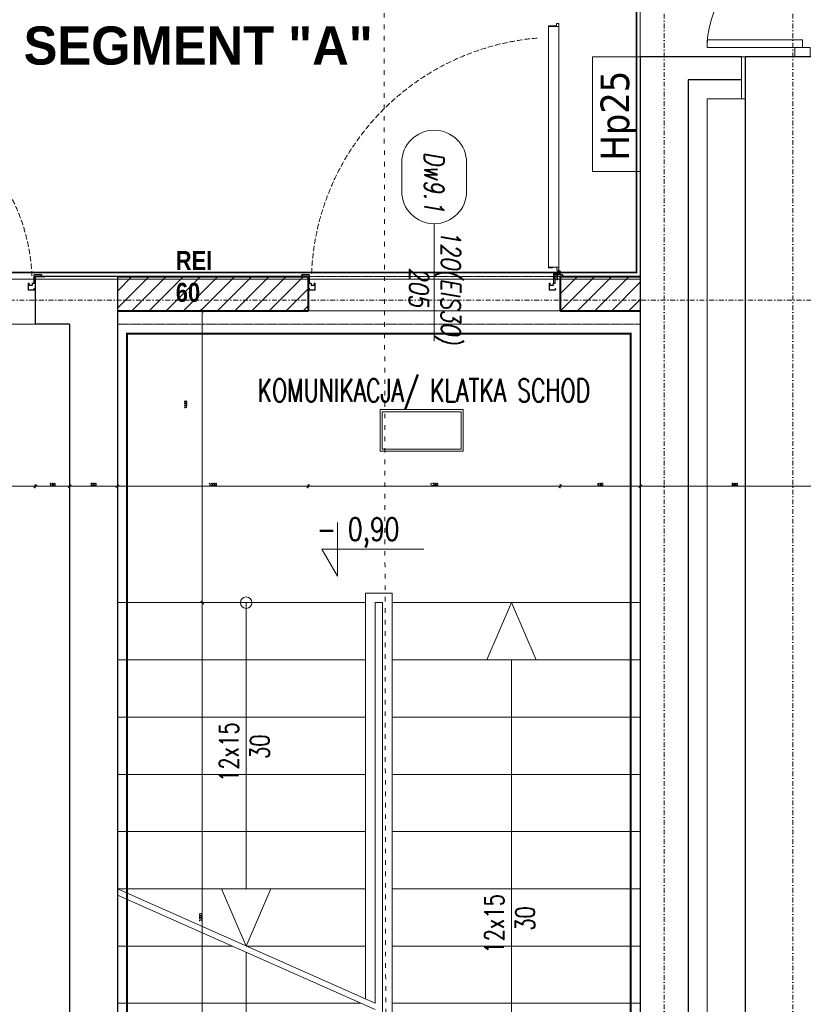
# Model space of a CAD drawing. Header units: millimetres. Extents: x -1893473 to 1546619, y -568027 to 942944.
# Tile 71 of 256: x 144715 to 148821, y -471429 to -466269. Entities that reach past the tile are written whole.
import ezdxf
from ezdxf.enums import TextEntityAlignment as Align

# ---------------------------------------------------------------- set-up
doc = ezdxf.new("R2010")
doc.units = ezdxf.units.MM
doc.header["$LTSCALE"] = 0.2
for name, pattern in [('2_3', [1, 0.5, -0.5]), ('ACAD_ISO03W100', [30, 12, -18]), ('CENTER', [0.6, 0.375, -0.075, 0.075, -0.075]), ('DASHDOT', [25.4, 12.7, -6.35, 0, -6.35]), ('HIDDEN', [9.525, 6.35, -3.175]), ('Hidden Line', [391.222223, 282.222223, -109])]:
    doc.linetypes.add(name, pattern=pattern)
doc.layers.get('0').update_dxf_attribs({"lineweight": 0})
for name, color, linetype, lineweight in [('! WYPOSAŻENIE', 252, 'Continuous', 5), ('!! 0_ Istn-sciany', 7, 'Continuous', 30), ('!! 0_ Istn-widok', 1, 'Continuous', 15), ('!! 0_ Opis', 3, 'Continuous', 13), ('!! 0_Opis_pom', 9, 'Continuous', 13), ('!! 0_Osie', 1, 'DASHDOT', 13), ('!! 0_Widok', 1, 'Continuous', 15), ('!! 1  WYDZIELENIE PPOŻ', 252, 'Continuous', 0), ('!! 1_drzwi-linia', 213, 'Continuous', 5), ('!! 1_hatch projektowane ściany', 4, 'Continuous', 5), ('!! 1_OPIS POM NOWE', 140, 'Continuous', 5), ('!! 1_PROJ Sciany', 2, 'Continuous', 40), ('!! 2_drzwi opis', 151, 'Continuous', 9), ('!! wymiary osi', 250, 'Continuous', 9), ('P-Opis nadproża', 150, 'Continuous', 9), ('P-Osie', 1, 'DASHDOT', 18)]:
    doc.layers.add(name, color=color, linetype=linetype, lineweight=lineweight)
doc.layers.add('!! 1_Wyburzenia', color=7, linetype='ACAD_ISO03W100', lineweight=13, true_color=0xff0505)
doc.layers.add('Powierzchnia', color=140, linetype='Continuous', lineweight=5, plot=False)
doc.styles.add('50', font='ROMANS.shx', dxfattribs={"width": 0.8, "height": 10})
doc.styles.add('ARCHETYP', font='romans.shx', dxfattribs={"height": 15})
doc.styles.add('ARIAL', font='tahoma.ttf')
doc.styles.add('SIMPLEX', font='simplex.shx', dxfattribs={"width": 0.77})
doc.styles.add('STYLE10', font='arialbd.ttf')
doc.styles.add('STYLE7', font='ARIALNB.TTF')
doc.styles.add('TXT', font='simplex.shx')
doc.dimstyles.new('DIM50', dxfattribs={"dimscale": 5, "dimtxt": 2.5, "dimasz": 1.5, "dimexe": 0, "dimexo": 0, "dimgap": 0.5, "dimtad": 1, "dimdec": 4, "dimrnd": 0.5, "dimdsep": 46, "dimtxsty": 'TXT', "dimblk1": 'TICK1', "dimblk2": 'TICK1', "dimsah": 1, "dimcen": 0, "dimse1": 1, "dimse2": 1, "dimclrd": 1, "dimclre": 7, "dimclrt": 9, "dimadec": 0, "dimazin": 0, "dimtfac": 1, "dimtdec": 4, "dimtmove": 2, "dimatfit": 3, "dimldrblk": 'TICK1', "dimfxl": 1, "dimtolj": 1, "dimarcsym": 0})
pattern_1 = [(45, (-604946.803, 1976053.4), (-44.9012806, 44.9012806), [])]

# ---------------------------------------------------------------- blocks, each defined once
blk = doc.blocks.new('BLOK OSI')
at = {"layer": 'P-Osie'}
for points in [[(50117.21, -193635.47), (50117.21, -195993.95)], [(50184.71, -193635.47), (50184.71, -195993.95)], [(48639.26, -195002.09), (55442.28, -195002.09)]]:
    blk.add_lwpolyline(points, dxfattribs=at)
blk = doc.blocks.new('1_ok-opis')
blk.add_line((0, 111.61), (0, 50))
for points in [[(-17, 128.61), (-17, 143.61)], [(17, 128.61), (17, 143.61)]]:
    blk.add_lwpolyline(points)
for centre, start, end in [((0, 143.61), 0, 180), ((0, 128.61), 180, 0)]:
    blk.add_arc(centre, 17, start, end)
at = {"style": 'ARCHETYP'}
for tag, height, rotation, p in [('NR', 12, 90, (0, 136.9)), ('NR', 12, 270, (0, 136.9)), ('SZEROKOŚĆ', 10, 90, (-8, 78.29)), ('WYSOKOŚĆ', 10, 270, (-8, 78.29)), ('WYSOKOŚĆ', 10, 90, (8, 78.29)), ('SZEROKOŚĆ', 10, 270, (8, 78.29))]:
    blk.add_attdef(tag, text='', height=height, rotation=rotation, dxfattribs=at).set_placement(p, align=Align.MIDDLE)
blk = doc.blocks.new('zaw-dr-90-p')
at = {"color": 2, "linetype": 'CENTER', "ltscale": 0.2}
for p, q in [((12, 0), (-12, 0)), ((0, 12), (0, -12)), ((24.5, 24), (31, 24)), ((24.5, 19), (31, 19))]:
    blk.add_line(p, q, dxfattribs=at)
at = {"ltscale": 0.2}
for p, q in [((10, 12), (6.5, 12)), ((10, 0), (10, 6.5))]:
    blk.add_line(p, q, dxfattribs=at)
blk.add_lwpolyline([(0, 6.5), (23.5, 6.5, 0.414214), (28, 11), (28, 31), (24.5, 31), (24.5, 11, -0.414214), (23.5, 10), (0, 10, 4.561698), (7.6, 6.5), (4.9, 4.2)], format="xyb", dxfattribs=at)
blk.add_lwpolyline([(-0.2, -0.2), (-2.5, -0.2), (-2.5, 0.2), (-0.2, 0.2), (-0.2, 2.5), (0.2, 2.5), (0.2, 0.2), (2.8, 0.2), (2.8, -0.2), (0.2, -0.2), (0.2, -2.8), (-0.2, -2.8)], close=True)
blk.add_lwpolyline([(10, 10), (10, 39), (6.5, 39), (6.5, 10)], dxfattribs=at)
blk.add_circle((0, 0), 6.5, dxfattribs=at)
blk = doc.blocks.new('DRZWI 120')
for p, q in [((61730.6, -195070.09), (61730.6, -195069.59)), ((61736.33, -195070.29), (61737.2, -195070.29)), ((61736.46, -195070.29), (61737.2, -195070.29)), ((61736.96, -195070.29), (61737.2, -195070.29)), ((61742.01, -195197.64), (61742.01, -195195.64)), ((61742.11, -195195.54), (61746.61, -195195.54)), ((61868.8, -195195.53), (61742.41, -195195.54)), ((61742.41, -195200.94), (61742.41, -195195.54)), ((61868.5, -195200.93), (61868.5, -195195.53)), ((61868.9, -195199.74), (61868.9, -195195.63)), ((61868.9, -195199.74), (61868.9, -195195.85)), ((61730.6, -195199.09), (61730.6, -195199.59)), ((61739.76, -195198.09), (61734.36, -195198.09)), ((61738.56, -195199.69), (61738.56, -195198.49)), ((61738.56, -195199.69), (61739.66, -195199.69)), ((61740.81, -195199.94), (61740.81, -195200.84)), ((61741.81, -195199.94), (61740.81, -195199.94)), ((61740.91, -195200.94), (61746.61, -195200.94)), ((61742.31, -195197.64), (61742.01, -195197.64)), ((61742.31, -195197.64), (61742.31, -195199.44)), ((61870, -195200.93), (61742.41, -195200.94)), ((61870.1, -195199.74), (61870.1, -195200.83))]:
    blk.add_line(p, q)
at = {"ltscale": 0.2}
for points in [[(61736.15, -195070.29), (61738.12, -195070.29, 0.414214), (61738.46, -195069.95), (61738.46, -195066.43, 0.414214), (61738.12, -195066.09), (61737.56, -195066.09), (61737.56, -195066.27), (61738.12, -195066.27, -0.414214), (61738.28, -195066.43), (61738.28, -195068.89)], [(61736.4, -195070.11), (61734.22, -195070.11, 0.414214), (61733.88, -195070.45), (61733.88, -195070.9, -0.414214), (61733.72, -195071.06), (61733.12, -195071.06, 0.414214), (61732.78, -195071.4), (61732.78, -195072.58, 0.414214), (61733.12, -195072.92), (61733.79, -195072.92, -1), (61733.79, -195073.11), (61730.6, -195073.11, -0.414214), (61730.44, -195072.95), (61730.44, -195070.43, -0.414214), (61730.6, -195070.27), (61731.16, -195070.27), (61731.16, -195070.09), (61730.6, -195070.09, 0.414214), (61730.26, -195070.43), (61730.26, -195072.95, 0.414214), (61730.6, -195073.29), (61733.79, -195073.29, 1), (61733.79, -195072.74), (61733.12, -195072.74, -0.414214), (61732.96, -195072.58), (61732.96, -195071.4, -0.414214), (61733.12, -195071.24), (61733.72, -195071.24, 0.414214), (61734.06, -195070.9), (61734.06, -195070.45, -0.414214), (61734.22, -195070.29), (61736.28, -195070.29)], [(61738.28, -195068.89), (61738.28, -195069.95, -0.414214), (61738.12, -195070.11), (61736.15, -195070.11)], [(61738.28, -195199.94), (61738.28, -195199.23, 0.414214), (61738.12, -195199.07), (61734.22, -195199.07, -0.414214), (61733.88, -195198.73), (61733.88, -195198.28, 0.414214), (61733.72, -195198.12), (61733.12, -195198.12, -0.414214), (61732.78, -195197.78), (61732.78, -195196.6, -0.414214), (61733.12, -195196.26), (61733.79, -195196.26, 1), (61733.79, -195196.07), (61730.6, -195196.07, 0.414214), (61730.44, -195196.23), (61730.44, -195198.75, 0.414214), (61730.6, -195198.91), (61731.16, -195198.91), (61731.16, -195199.09), (61730.6, -195199.09, -0.414214), (61730.26, -195198.75), (61730.26, -195196.23, -0.414214), (61730.6, -195195.89), (61733.79, -195195.89, -1), (61733.79, -195196.44), (61733.12, -195196.44, 0.414214), (61732.96, -195196.6), (61732.96, -195197.78, 0.414214), (61733.12, -195197.94), (61733.72, -195197.94, -0.414214), (61734.06, -195198.28), (61734.06, -195198.73, 0.414214), (61734.22, -195198.89), (61738.12, -195198.89, -0.414214), (61738.46, -195199.23), (61738.46, -195202.75, -0.414214), (61738.12, -195203.09), (61737.56, -195203.09), (61737.56, -195202.91), (61738.12, -195202.91, 0.414214), (61738.28, -195202.75), (61738.28, -195200.29)]]:
    blk.add_lwpolyline(points, format="xyb", dxfattribs=at)
at = {"lineweight": 30}
for points in [[(61737.57, -195069.59), (61737.57, -195064.59)], [(61737.57, -195069.59), (61725.57, -195069.59)], [(61737.57, -195201.59), (61725.57, -195201.59)], [(61737.57, -195201.59), (61737.57, -195206.59)]]:
    blk.add_lwpolyline(points, dxfattribs=at)
for points in [[(61713.6, -195135.59), (61754.47, -195135.59)], [(61738.28, -195200.29), (61738.28, -195200.54), (61738.46, -195200.54), (61738.46, -195199.54), (61738.28, -195199.54), (61738.28, -195199.94)], [(61870.1, -195199.74), (61868.9, -195199.74)]]:
    blk.add_lwpolyline(points)
blk.add_lwpolyline([(61737.46, -195199.07), (61737.46, -195198.89), (61736.06, -195198.89), (61736.06, -195199.07)], close=True)
at = {"linetype": 'Hidden Line', "lineweight": 9, "ltscale": 0.05}
blk.add_arc((61733.78, -195200.36), 129.12, 4.8005, 87.6944, dxfattribs=at)
for centre, radius, start, end in [((61742.11, -195195.64), 0.1, 90, 180), ((61868.8, -195195.63), 0.1, 0, 90), ((61739.66, -195199.59), 0.1, 270, 0), ((61740.91, -195200.84), 0.1, 180, 270), ((61741.81, -195199.44), 0.5, 270, 0), ((61870, -195200.83), 0.1, 270, 0)]:
    blk.add_arc(centre, radius, start, end)
at = {"xscale": 0.09999999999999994, "yscale": 0.09999999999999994, "zscale": 0.09999999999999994, "rotation": 90.00000000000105}
blk.add_blockref('zaw-dr-90-p', (61739.56, -195200.94), dxfattribs=at)
blk = doc.blocks.new('TICK1')
at = {"color": 2}
blk.add_line((-1, -1), (1, 1), dxfattribs=at)
at = {"color": 0}
for p, q in [((0, 0), (-1, 0)), ((0, -1.4), (0, 1.4))]:
    blk.add_line(p, q, dxfattribs=at)
blk = doc.blocks.new('*D1145')
at = {"layer": '!! wymiary osi', "color": 1, "lineweight": -2, "transparency": 16777216}
blk.add_line((272017.2, -474613.2), (273022.2, -474613.2), dxfattribs=at)
at = {"layer": 'DEFPOINTS', "color": 0, "transparency": 16777216}
for p in [(272009.7, -473763.7), (273029.7, -473763.7), (273029.7, -474613.2)]:
    blk.add_point(p, dxfattribs=at)
at = {"layer": '!! wymiary osi', "color": 1, "lineweight": -2, "transparency": 16777216, "xscale": 7.5, "yscale": 7.5, "zscale": 7.5, "rotation": 180}
blk.add_blockref('TICK1', (272009.7, -474613.2), dxfattribs=at)
at = {"layer": '!! wymiary osi', "color": 1, "lineweight": -2, "transparency": 16777216, "xscale": 7.5, "yscale": 7.5, "zscale": 7.5}
blk.add_blockref('TICK1', (273029.7, -474613.2), dxfattribs=at)
at = {"layer": '!! wymiary osi', "color": 9, "transparency": 16777216, "insert": (272519.7, -474604.5), "char_height": 12.5, "attachment_point": 5, "style": 'TXT'}
blk.add_mtext('\\A1;1020', dxfattribs=at)
blk = doc.blocks.new('*D1146')
at = {"layer": '!! wymiary osi', "color": 1, "lineweight": -2, "transparency": 16777216}
blk.add_line((273037.2, -474613.2), (273202.2, -474613.2), dxfattribs=at)
at = {"layer": 'DEFPOINTS', "color": 0, "transparency": 16777216}
for p in [(273029.7, -473763.7), (273209.7, -473763.7), (273209.7, -474613.2)]:
    blk.add_point(p, dxfattribs=at)
at = {"layer": '!! wymiary osi', "color": 1, "lineweight": -2, "transparency": 16777216, "xscale": 7.5, "yscale": 7.5, "zscale": 7.5, "rotation": 180}
blk.add_blockref('TICK1', (273029.7, -474613.2), dxfattribs=at)
at = {"layer": '!! wymiary osi', "color": 1, "lineweight": -2, "transparency": 16777216, "xscale": 7.5, "yscale": 7.5, "zscale": 7.5}
blk.add_blockref('TICK1', (273209.7, -474613.2), dxfattribs=at)
at = {"layer": '!! wymiary osi', "color": 9, "transparency": 16777216, "insert": (273119.7, -474604.5), "char_height": 12.5, "attachment_point": 5, "style": 'TXT'}
blk.add_mtext('\\A1;180', dxfattribs=at)
blk = doc.blocks.new('*D1147')
at = {"layer": '!! wymiary osi', "color": 1, "lineweight": -2, "transparency": 16777216}
blk.add_line((273217.2, -474613.2), (273452.2, -474613.2), dxfattribs=at)
at = {"layer": 'DEFPOINTS', "color": 0, "transparency": 16777216}
for p in [(273459.7, -473693.7), (273209.7, -473763.7), (273459.7, -474613.2)]:
    blk.add_point(p, dxfattribs=at)
at = {"layer": '!! wymiary osi', "color": 1, "lineweight": -2, "transparency": 16777216, "xscale": 7.5, "yscale": 7.5, "zscale": 7.5, "rotation": 180}
blk.add_blockref('TICK1', (273209.7, -474613.2), dxfattribs=at)
at = {"layer": '!! wymiary osi', "color": 1, "lineweight": -2, "transparency": 16777216, "xscale": 7.5, "yscale": 7.5, "zscale": 7.5}
blk.add_blockref('TICK1', (273459.7, -474613.2), dxfattribs=at)
at = {"layer": '!! wymiary osi', "color": 9, "transparency": 16777216, "insert": (273334.7, -474604.5), "char_height": 12.5, "attachment_point": 5, "style": 'TXT'}
blk.add_mtext('\\A1;250', dxfattribs=at)
blk = doc.blocks.new('*D1148')
at = {"layer": '!! wymiary osi', "color": 1, "lineweight": -2, "transparency": 16777216}
blk.add_line((273467.2, -474613.2), (274452.2, -474613.2), dxfattribs=at)
at = {"layer": 'DEFPOINTS', "color": 0, "transparency": 16777216}
for p in [(273459.7, -473693.7), (274459.7, -473693.7), (274459.7, -474613.2)]:
    blk.add_point(p, dxfattribs=at)
at = {"layer": '!! wymiary osi', "color": 1, "lineweight": -2, "transparency": 16777216, "xscale": 7.5, "yscale": 7.5, "zscale": 7.5, "rotation": 180}
blk.add_blockref('TICK1', (273459.7, -474613.2), dxfattribs=at)
at = {"layer": '!! wymiary osi', "color": 1, "lineweight": -2, "transparency": 16777216, "xscale": 7.5, "yscale": 7.5, "zscale": 7.5}
blk.add_blockref('TICK1', (274459.7, -474613.2), dxfattribs=at)
at = {"layer": '!! wymiary osi', "color": 9, "transparency": 16777216, "insert": (273959.7, -474604.5), "char_height": 12.5, "attachment_point": 5, "style": 'TXT'}
blk.add_mtext('\\A1;1000', dxfattribs=at)
blk = doc.blocks.new('*D1149')
at = {"layer": '!! wymiary osi', "color": 1, "lineweight": -2, "transparency": 16777216}
blk.add_line((274467.2, -474613.2), (275772.2, -474613.2), dxfattribs=at)
at = {"layer": 'DEFPOINTS', "color": 0, "transparency": 16777216}
for p in [(274459.7, -473693.7), (275779.7, -473693.7), (275779.7, -474613.2)]:
    blk.add_point(p, dxfattribs=at)
at = {"layer": '!! wymiary osi', "color": 1, "lineweight": -2, "transparency": 16777216, "xscale": 7.5, "yscale": 7.5, "zscale": 7.5, "rotation": 180}
blk.add_blockref('TICK1', (274459.7, -474613.2), dxfattribs=at)
at = {"layer": '!! wymiary osi', "color": 1, "lineweight": -2, "transparency": 16777216, "xscale": 7.5, "yscale": 7.5, "zscale": 7.5}
blk.add_blockref('TICK1', (275779.7, -474613.2), dxfattribs=at)
at = {"layer": '!! wymiary osi', "color": 9, "transparency": 16777216, "insert": (275119.7, -474604.5), "char_height": 12.5, "attachment_point": 5, "style": 'TXT'}
blk.add_mtext('\\A1;1320', dxfattribs=at)
blk = doc.blocks.new('*D1150')
at = {"layer": '!! wymiary osi', "color": 1, "lineweight": -2, "transparency": 16777216}
blk.add_line((275787.2, -474613.2), (276192.2, -474613.2), dxfattribs=at)
at = {"layer": 'DEFPOINTS', "color": 0, "transparency": 16777216}
for p in [(275779.7, -473693.7), (276199.7, -473693.7), (276199.7, -474613.2)]:
    blk.add_point(p, dxfattribs=at)
at = {"layer": '!! wymiary osi', "color": 1, "lineweight": -2, "transparency": 16777216, "xscale": 7.5, "yscale": 7.5, "zscale": 7.5, "rotation": 180}
blk.add_blockref('TICK1', (275779.7, -474613.2), dxfattribs=at)
at = {"layer": '!! wymiary osi', "color": 1, "lineweight": -2, "transparency": 16777216, "xscale": 7.5, "yscale": 7.5, "zscale": 7.5}
blk.add_blockref('TICK1', (276199.7, -474613.2), dxfattribs=at)
at = {"layer": '!! wymiary osi', "color": 9, "transparency": 16777216, "insert": (275989.7, -474604.5), "char_height": 12.5, "attachment_point": 5, "style": 'TXT'}
blk.add_mtext('\\A1;420', dxfattribs=at)
blk = doc.blocks.new('*D1151')
at = {"layer": '!! wymiary osi', "color": 1, "lineweight": -2, "transparency": 16777216}
blk.add_line((276207.2, -474613.2), (277182.2, -474613.2), dxfattribs=at)
at = {"layer": 'DEFPOINTS', "color": 0, "transparency": 16777216}
for p in [(276199.7, -473693.7), (277189.7, -473763.7), (277189.7, -474613.2)]:
    blk.add_point(p, dxfattribs=at)
at = {"layer": '!! wymiary osi', "color": 1, "lineweight": -2, "transparency": 16777216, "xscale": 7.5, "yscale": 7.5, "zscale": 7.5, "rotation": 180}
blk.add_blockref('TICK1', (276199.7, -474613.2), dxfattribs=at)
at = {"layer": '!! wymiary osi', "color": 1, "lineweight": -2, "transparency": 16777216, "xscale": 7.5, "yscale": 7.5, "zscale": 7.5}
blk.add_blockref('TICK1', (277189.7, -474613.2), dxfattribs=at)
at = {"layer": '!! wymiary osi', "color": 9, "transparency": 16777216, "insert": (276694.7, -474604.5), "char_height": 12.5, "attachment_point": 5, "style": 'TXT'}
blk.add_mtext('\\A1;990', dxfattribs=at)
blk = doc.blocks.new('drzwi 90- sc 12')
for p, q in [((-13620.32, 20410.16), (-13620.32, 20313.77)), ((-13616.12, 20410.26), (-13620.22, 20410.26)), ((-13616.12, 20410.26), (-13620, 20410.26)), ((-13618.17, 20410.26), (-13616.22, 20410.26)), ((-13618.17, 20410.26), (-13616.22, 20410.26)), ((-13616.12, 20410.26), (-13616.12, 20411.46)), ((-13616.12, 20411.46), (-13615.02, 20411.46)), ((-13614.92, 20411.36), (-13614.92, 20313.77)), ((-13614.92, 20409.86), (-13620.32, 20409.86)), ((-13620.32, 20313.47), (-13620.32, 20317.97)), ((-13614.92, 20312.27), (-13614.92, 20317.97)), ((-13614.92, 20313.77), (-13620.32, 20313.77)), ((-13618.22, 20313.37), (-13620.22, 20313.37)), ((-13618.22, 20313.67), (-13618.22, 20313.37)), ((-13618.22, 20313.67), (-13616.42, 20313.67)), ((-13615.92, 20313.17), (-13615.92, 20312.17)), ((-13615.92, 20312.17), (-13615.02, 20312.17)), ((-13715.57, 20308.32), (-13715.57, 20308.56)), ((-13715.57, 20307.69), (-13715.57, 20308.56)), ((-13715.57, 20307.82), (-13715.57, 20308.56)), ((-13715.57, 20307.72), (-13715.37, 20307.72)), ((-13617.77, 20311.12), (-13617.77, 20305.72)), ((-13617.77, 20311.12), (-13617.77, 20305.72)), ((-13616.17, 20309.92), (-13617.37, 20309.92)), ((-13616.17, 20309.92), (-13616.17, 20311.02)), ((-13715.77, 20301.96), (-13716.27, 20301.96)), ((-13616.77, 20301.96), (-13616.27, 20301.96))]:
    blk.add_line(p, q)
for points in [[(-13665.27, 20284.96), (-13665.27, 20325.83)], [(-13615.57, 20309.64), (-13615.32, 20309.64), (-13615.32, 20309.82), (-13616.32, 20309.82), (-13616.32, 20309.64), (-13615.92, 20309.64)]]:
    blk.add_lwpolyline(points)
at = {"lineweight": 30}
for points in [[(-13716.27, 20308.92), (-13721.27, 20308.92)], [(-13716.27, 20308.92), (-13716.27, 20296.92)], [(-13614.27, 20308.92), (-13609.27, 20308.92)], [(-13614.27, 20308.92), (-13614.27, 20296.92)]]:
    blk.add_lwpolyline(points, dxfattribs=at)
at = {"ltscale": 0.2}
for points in [[(-13715.57, 20307.51), (-13715.57, 20309.48, 0.414214), (-13715.91, 20309.82), (-13719.43, 20309.82, 0.414214), (-13719.77, 20309.48), (-13719.77, 20308.92), (-13719.59, 20308.92), (-13719.59, 20309.48, -0.414214), (-13719.43, 20309.64), (-13716.97, 20309.64)], [(-13716.97, 20309.64), (-13715.91, 20309.64, -0.414214), (-13715.75, 20309.48), (-13715.75, 20307.51)], [(-13715.75, 20307.76), (-13715.75, 20305.58, 0.414214), (-13715.41, 20305.24), (-13714.96, 20305.24, -0.414214), (-13714.8, 20305.08), (-13714.8, 20304.48, 0.414214), (-13714.46, 20304.14), (-13713.28, 20304.14, 0.414214), (-13712.94, 20304.48), (-13712.94, 20305.15, -1), (-13712.75, 20305.15), (-13712.75, 20301.96, -0.414214), (-13712.91, 20301.8), (-13715.43, 20301.8, -0.414214), (-13715.59, 20301.96), (-13715.59, 20302.52), (-13715.77, 20302.52), (-13715.77, 20301.96, 0.414214), (-13715.43, 20301.62), (-13712.91, 20301.62, 0.414214), (-13712.57, 20301.96), (-13712.57, 20305.15, 1), (-13713.12, 20305.15), (-13713.12, 20304.48, -0.414214), (-13713.28, 20304.32), (-13714.46, 20304.32, -0.414214), (-13714.62, 20304.48), (-13714.62, 20305.08, 0.414214), (-13714.96, 20305.42), (-13715.41, 20305.42, -0.414214), (-13715.57, 20305.58), (-13715.57, 20307.64)], [(-13615.92, 20309.64), (-13616.63, 20309.64, 0.414214), (-13616.79, 20309.48), (-13616.79, 20305.58, -0.414214), (-13617.13, 20305.24), (-13617.58, 20305.24, 0.414214), (-13617.74, 20305.08), (-13617.74, 20304.48, -0.414214), (-13618.08, 20304.14), (-13619.26, 20304.14, -0.414214), (-13619.6, 20304.48), (-13619.6, 20305.15, 1), (-13619.79, 20305.15), (-13619.79, 20301.96, 0.414214), (-13619.63, 20301.8), (-13617.11, 20301.8, 0.414214), (-13616.95, 20301.96), (-13616.95, 20302.52), (-13616.77, 20302.52), (-13616.77, 20301.96, -0.414214), (-13617.11, 20301.62), (-13619.63, 20301.62, -0.414214), (-13619.97, 20301.96), (-13619.97, 20305.15, -1), (-13619.42, 20305.15), (-13619.42, 20304.48, 0.414214), (-13619.26, 20304.32), (-13618.08, 20304.32, 0.414214), (-13617.92, 20304.48), (-13617.92, 20305.08, -0.414214), (-13617.58, 20305.42), (-13617.13, 20305.42, 0.414214), (-13616.97, 20305.58), (-13616.97, 20309.48, -0.414214), (-13616.63, 20309.82), (-13613.11, 20309.82, -0.414214), (-13612.77, 20309.48), (-13612.77, 20308.92), (-13612.95, 20308.92), (-13612.95, 20309.48, 0.414214), (-13613.11, 20309.64), (-13615.57, 20309.64)]]:
    blk.add_lwpolyline(points, format="xyb", dxfattribs=at)
blk.add_lwpolyline([(-13616.79, 20308.82), (-13616.97, 20308.82), (-13616.97, 20307.42), (-13616.79, 20307.42)], close=True)
for centre, radius, start, end in [((-13620.22, 20410.16), 0.1, 90, 180), ((-13615.02, 20411.36), 0.1, 0, 90), ((-13620.22, 20313.47), 0.1, 180, 270), ((-13616.42, 20313.17), 0.5, 0, 90), ((-13615.02, 20312.27), 0.1, 270, 0), ((-13616.27, 20311.02), 0.1, 0, 90)]:
    blk.add_arc(centre, radius, start, end)
at = {"linetype": 'Hidden Line', "lineweight": 9, "ltscale": 0.05}
blk.add_arc((-13615.5, 20305.14), 99.12, 94.8005, 177.6944, dxfattribs=at)
at = {"xscale": 0.09999999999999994, "yscale": 0.09999999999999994, "zscale": 0.09999999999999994, "rotation": 180.0000000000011}
blk.add_blockref('zaw-dr-90-p', (-13614.92, 20310.92), dxfattribs=at)
blk = doc.blocks.new('*D1771')
at = {"layer": '!! 1  WYDZIELENIE PPOŻ', "color": 1, "lineweight": -2, "transparency": 16777216}
blk.add_line((273904.7, -478516.2), (273904.7, -475231.2), dxfattribs=at)
at = {"layer": 'DEFPOINTS', "color": 0, "transparency": 16777216}
for p in [(273509.7, -475223.7), (273904.7, -475223.7), (273459.7, -478523.7)]:
    blk.add_point(p, dxfattribs=at)
at = {"layer": '!! 1  WYDZIELENIE PPOŻ', "color": 1, "lineweight": -2, "transparency": 16777216, "xscale": 7.5, "yscale": 7.5, "zscale": 7.5}
for p, rotation in [((273904.7, -475223.7), 90), ((273904.7, -478523.7), 270)]:
    blk.add_blockref('TICK1', p, dxfattribs=dict(at, rotation=rotation))
at = {"layer": '!! 1  WYDZIELENIE PPOŻ', "color": 9, "transparency": 16777216, "insert": (273895.9, -476873.7), "char_height": 12.5, "attachment_point": 5, "rotation": 90, "style": 'TXT'}
blk.add_mtext('\\A1;3300', dxfattribs=at)
blk = doc.blocks.new('*D1772')
at = {"layer": '!! 1  WYDZIELENIE PPOŻ', "color": 1, "lineweight": -2, "transparency": 16777216}
blk.add_line((273904.7, -475216.2), (273904.7, -473701.2), dxfattribs=at)
at = {"layer": 'DEFPOINTS', "color": 0, "transparency": 16777216}
for p in [(273459.7, -473693.7), (273904.7, -473693.7), (273509.7, -475223.7)]:
    blk.add_point(p, dxfattribs=at)
at = {"layer": '!! 1  WYDZIELENIE PPOŻ', "color": 1, "lineweight": -2, "transparency": 16777216, "xscale": 7.5, "yscale": 7.5, "zscale": 7.5}
for p, rotation in [((273904.7, -473693.7), 90), ((273904.7, -475223.7), 270)]:
    blk.add_blockref('TICK1', p, dxfattribs=dict(at, rotation=rotation))
at = {"layer": '!! 1  WYDZIELENIE PPOŻ', "color": 9, "transparency": 16777216, "insert": (273817.2, -474186.3), "char_height": 12.5, "attachment_point": 5, "rotation": 90, "style": 'TXT'}
blk.add_mtext('\\A1;1530', dxfattribs=at)
blk = doc.blocks.new('oznaczenie przekroi')
at = {"layer": '!! 1_Wyburzenia'}
blk.add_lwpolyline([(86031.8, -195890.51), (86028.17, -193635.96)], dxfattribs=at)
blk = doc.blocks.new('A$C2EB40A8D')
at = {"layer": '!! 1_hatch projektowane ściany'}
h = blk.add_hatch(dxfattribs=at)
h.set_pattern_fill('ANSI31', color=256, scale=20)
h.set_pattern_definition(pattern_1)
h.paths.add_polyline_path([(-17441.12989, 26787.51397), (-18441.12989, 26787.51397), (-18441.12989, 26607.51397), (-17441.12989, 26607.51397)])
h = blk.add_hatch(dxfattribs=at)
h.set_pattern_fill('ANSI31', color=256, scale=20)
h.set_pattern_definition(pattern_1)
h.paths.add_polyline_path([(-16121.12989, 26787.51397), (-15701.12989, 26787.51397), (-15701.12989, 26607.51397), (-16121.12989, 26607.51397)])
at = {"layer": '!! 0_ Istn-sciany'}
for p, q in [((-15701.12989, 27937.51397), (-15701.12989, 20177.51397)), ((-15451.12989, 27817.51397), (-15451.12989, 20177.51397)), ((-18871.12989, 26787.51397), (-18871.12989, 26537.51397)), ((-18441.12989, 26787.51397), (-18441.12989, 20177.51397)), ((-18691.12989, 26537.51397), (-18691.12989, 20177.51397))]:
    blk.add_line(p, q, dxfattribs=at)
for points in [[(-15171.12989, 27937.51397), (-15701.12989, 27937.51397)], [(-15151.12989, 27937.51397), (-15151.12989, 19737.51397)], [(-14711.12989, 27937.51397), (-15151.12989, 27937.51397)], [(-15171.12989, 27817.51397), (-15451.12989, 27817.51397)], [(-18441.12989, 26787.51397), (-18871.12989, 26787.51397)], [(-18691.12989, 26537.51397), (-18871.12989, 26537.51397)]]:
    blk.add_lwpolyline(points, dxfattribs=at)
at = {"layer": '!! 0_ Istn-widok'}
for p, q in [((-17141.12989, 25127.51397), (-17141.12989, 22999.73619)), ((-17001.12989, 25127.51397), (-17001.12989, 21727.51397)), ((-17091.12989, 25077.51397), (-17091.12989, 22977.51397)), ((-17051.12989, 25077.51397), (-17051.12989, 21777.51397))]:
    blk.add_line(p, q, dxfattribs=at)
at = {"layer": '!! 0_ Istn-widok', "linetype": 'HIDDEN', "ltscale": 3}
for points in [[(-15701.12989, 29437.51397), (-15701.12989, 27937.51397)], [(-18441.12989, 26787.51397), (-15701.12989, 26787.51397)], [(-18441.12989, 26787.51397), (-15701.12989, 26787.51397)], [(-18441.12989, 26537.51397), (-15701.12989, 26537.51397)], [(-18441.12989, 26537.51397), (-15701.12989, 26537.51397)]]:
    blk.add_lwpolyline(points, dxfattribs=at)
at = {"layer": '!! 0_ Istn-widok'}
blk.add_lwpolyline([(-15701.12989, 27337.51397), (-15701.12989, 27937.51397), (-15951.12989, 27937.51397), (-15951.12989, 27337.51397)], close=True, dxfattribs=at)
for points in [[(-15171.12989, 27937.51397), (-15171.12989, 27717.51397)], [(-15171.12989, 27937.51397), (-15151.12989, 27937.51397)], [(-15351.12989, 27717.51397), (-15351.12989, 20277.51397)], [(-15171.12989, 27717.51397), (-15351.12989, 27717.51397)], [(-15171.12989, 27717.51397), (-15151.12989, 27717.51397)], [(-17001.12989, 25127.51397), (-17141.12989, 25127.51397)], [(-17141.12989, 25077.51397), (-18441.12989, 25077.51397)], [(-17766.12989, 25077.51397), (-17766.12989, 23577.51397)], [(-17051.12989, 25077.51397), (-17091.12989, 25077.51397)], [(-15701.12989, 25077.51397), (-17001.12989, 25077.51397)], [(-17141.12989, 24777.51397), (-18441.12989, 24777.51397)], [(-15701.12989, 24777.51397), (-17001.12989, 24777.51397)], [(-16376.12989, 24777.51397), (-16376.12989, 21042.51397)], [(-17141.12989, 24477.51397), (-18441.12989, 24477.51397)], [(-15701.12989, 24477.51397), (-17001.12989, 24477.51397)], [(-17141.12989, 24177.51397), (-18441.12989, 24177.51397)], [(-15701.12989, 24177.51397), (-17001.12989, 24177.51397)], [(-17141.12989, 23877.51397), (-18441.12989, 23877.51397)], [(-15701.12989, 23877.51397), (-17001.12989, 23877.51397)], [(-17141.12989, 23577.51397), (-18441.12989, 23577.51397)], [(-18441.12989, 23577.51397), (-17091.12989, 22977.51397)], [(-18441.12989, 23544.68444), (-17091.12989, 22944.68444)], [(-15701.12989, 23577.51397), (-17001.12989, 23577.51397)], [(-17839.99632, 23277.51397), (-18441.12989, 23277.51397)], [(-17141.12989, 23277.51397), (-17766.12989, 23277.51397)], [(-15701.12989, 23277.51397), (-17001.12989, 23277.51397)], [(-17766.12989, 23244.68444), (-17766.12989, 21042.51397)], [(-17164.99632, 22977.51397), (-18441.12989, 22977.51397)], [(-15701.12989, 22977.51397), (-17001.12989, 22977.51397)]]:
    blk.add_lwpolyline(points, dxfattribs=at)
blk.add_circle((-17766.12989, 25077.51397), 30, dxfattribs=at)
at = {"layer": '!! 0_ Opis'}
for points in [[(-17288.39818, 25496.83905), (-17288.39818, 25216.8214)], [(-17288.39818, 25216.8214), (-17369.23231, 25356.83023)], [(-17369.23231, 25356.83023), (-16834.89024, 25356.83023)]]:
    blk.add_lwpolyline(points, dxfattribs=at)
at = {"layer": '!! 0_Opis_pom', "ltscale": 0.7}
for points in [[(-17063.87912, 25871.60356), (-16628.67912, 25871.60356), (-16628.67912, 26089.20356), (-17063.87912, 26089.20356)], [(-17052.99912, 25882.48356), (-16639.55912, 25882.48356), (-16639.55912, 26078.32356), (-17052.99912, 26078.32356)]]:
    blk.add_lwpolyline(points, close=True, dxfattribs=at)
at = {"layer": '!! 0_Widok'}
for points in [[(-16376.12989, 25077.51397), (-16504.96904, 24777.51397)], [(-16376.12989, 25077.51397), (-16247.29074, 24777.51397)], [(-17766.12989, 23277.51397), (-17894.96904, 23577.51397)], [(-17766.12989, 23277.51397), (-17637.29074, 23577.51397)]]:
    blk.add_lwpolyline(points, dxfattribs=at)
at = {"layer": '!! 1  WYDZIELENIE PPOŻ', "color": 20, "linetype": '2_3', "ltscale": 10, "true_color": 0xf65c09, "const_width": 10}
for points in [[(-19991.12989, 26807.51397), (-15721.12989, 26807.51397), (-15721.12989, 32517.51397), (-18491.09653, 32517.51397), (-18486.09663, 29517.57454), (-19991.12989, 29513.0175)], [(-18391.12989, 26487.51397), (-15751.12989, 26487.51397), (-15751.12989, 20227.51397), (-18391.12989, 20227.51397)]]:
    blk.add_lwpolyline(points, close=True, dxfattribs=at)
at = {"layer": '!! 1_drzwi-linia'}
for points in [[(-15351.12989, 28027.51397), (-14851.12989, 28027.51397), (-14851.12989, 27987.51397), (-15351.12989, 27987.51397)], [(-14811.12989, 27987.51397), (-14811.12989, 27937.51397), (-14891.12989, 27937.51397), (-14891.12989, 27987.51397)]]:
    blk.add_lwpolyline(points, close=True, dxfattribs=at)
blk.add_arc((-14851.12989, 27987.51397), 500, 90.00000004, 180.00000004, dxfattribs=at)
at = {"layer": '!! 1_hatch projektowane ściany'}
for points in [[(-17441.12989, 26787.51397), (-18441.12989, 26787.51397), (-18441.12989, 26607.51397), (-17441.12989, 26607.51397)], [(-16121.12989, 26787.51397), (-15701.12989, 26787.51397), (-15701.12989, 26607.51397), (-16121.12989, 26607.51397)]]:
    blk.add_lwpolyline(points, close=True, dxfattribs=at)
at = {"layer": '!! 1_PROJ Sciany'}
for points in [[(-18441.12989, 26787.51397), (-17441.12989, 26787.51397)], [(-17441.12989, 26787.51397), (-17441.12989, 26607.51397)], [(-16121.12989, 26787.51397), (-15701.12989, 26787.51397)], [(-16121.12989, 26787.51397), (-16121.12989, 26607.51397)], [(-18441.12989, 26607.51397), (-17441.12989, 26607.51397)], [(-16121.12989, 26607.51397), (-15701.12989, 26607.51397)]]:
    blk.add_lwpolyline(points, dxfattribs=at)
at = {"layer": 'Powierzchnia'}
for points in [[(-15701.12989, 26772.11569), (-20011.12989, 26772.11569), (-20011.12989, 29537.51397), (-15701.12989, 29537.51397)], [(-18441.12989, 20177.51397), (-15701.12989, 20177.51397), (-15700.17896, 26607.51397), (-18440.17896, 26607.51397)], [(-18691.12989, 26537.51397), (-27451.12989, 26537.51397), (-27451.12989, 20177.51397), (-18691.12989, 20177.51397)]]:
    blk.add_lwpolyline(points, close=True, dxfattribs=at)
at = {"layer": '!! 0_Osie', "xscale": 10, "yscale": 10, "zscale": 10}
blk.add_blockref('BLOK OSI', (-516748.24414, 1976683.397), dxfattribs=at)
at = {"layer": '!! 1_drzwi-linia', "xscale": 10, "yscale": 10, "zscale": 10, "rotation": 90}
blk.add_blockref('DRZWI 120', (-1968137.01292, -590588.14259), dxfattribs=at)
at = {"layer": '!! 1_drzwi-linia', "xscale": -10, "yscale": 10, "zscale": 10}
blk.add_blockref('drzwi 90- sc 12', (-156033.82693, -176301.72943), dxfattribs=at)
at = {"layer": '!! 1_Wyburzenia', "xscale": 10, "yscale": 10, "zscale": 10}
blk.add_blockref('oznaczenie przekroi', (-877343.67123, 1976068.79528), dxfattribs=at)
at = {"layer": '!! 2_drzwi opis'}
ref = blk.add_blockref('1_ok-opis', (-16781.12954, 25947.5211), dxfattribs=dict(at, xscale=-10, yscale=10, zscale=10, rotation=359.9999963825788))
ref.add_attrib('WYSOKOŚĆ', '205', dxfattribs={"layer": '0', "height": 100, "rotation": 269.99999638, "style": '50', "oblique": 10, "width": 0.8}).set_placement((-16861.12949, 26730.42964), align=Align.MIDDLE)
ref.add_attrib('SZEROKOŚĆ', '120(EIS30)', dxfattribs={"layer": '0', "height": 100, "rotation": 269.99999638, "style": '50', "oblique": 10, "width": 0.8}).set_placement((-16701.12949, 26730.42963), align=Align.MIDDLE)
ref.add_attrib('NR', 'Dw9.1', dxfattribs={"layer": '0', "height": 100, "rotation": 269.99999638, "style": '50', "oblique": 10, "width": 0.8}).set_placement((-16781.12946, 27281.35783), align=Align.MIDDLE)
at = {"layer": '! WYPOSAŻENIE', "color": 20, "true_color": 0xf65c09, "insert": (-18134.85097, 26920.50211), "char_height": 100, "attachment_point": 1, "style": 'STYLE7'}
blk.add_mtext_dynamic_manual_height_columns('REI 60', width=58.1261145, gutter_width=75, heights=[0], dxfattribs=at)
at = {"layer": '!! 0_ Opis'}
for s, height, style, width, p in [('SEGMENT "A"', 200, 'STYLE10', 0.95, (-18932.16647, 27897.34411)), ('- 0,90', 120, 'SIMPLEX', 0.75, (-17395.27267, 25402.61141))]:
    blk.add_text(s, height=height, dxfattribs=dict(at, style=style, width=width)).set_placement(p)
at = {"layer": '!! 0_ Opis', "ltscale": 0.7, "style": 'ARIAL'}
blk.add_text('Hp25', height=150, rotation=90, dxfattribs=at).set_placement((-15759.52606, 27394.70466))
at = {"layer": '!! 0_ Opis', "style": 'SIMPLEX', "width": 0.75}
for s, p in [('12x15', (-17806.4728, 24137.78457)), ('30', (-17644.96209, 24257.71661)), ('12x15', (-16416.4728, 23237.78457)), ('30', (-16254.96209, 23357.71661))]:
    blk.add_text(s, height=100, rotation=90, dxfattribs=at).set_placement(p)
at = {"layer": '!! 0_Opis_pom', "ltscale": 0.7, "style": 'TXT', "width": 0.7}
blk.add_text('KOMUNIKACJA/ KLATKA SCHOD', height=120, dxfattribs=at).set_placement((-16835.1278, 26129.66669), align=Align.CENTER)
at = {"layer": '!! 0_Opis_pom', "ltscale": 0.7, "style": 'ARIAL'}
for tag, p in [('B1,21', (-891.77727, 31796.97458)), ('A1,16', (-13651.31084, 31587.95236)), ('B1/17', (-9701.43347, 31565.05244)), ('B1,19', (-5798.61305, 31587.22944)), ('1,23', (10805.41388, 31565.05244)), ('1,22', (4526.58954, 31507.65132)), ('A1,1', (-16866.13618, 31459.3792)), ('B1,18', (-7791.62894, 31330.08444)), ('B1,20', (-2961.4347, 31167.05787)), ('A1,6', (-19287.17717, 30923.71998)), ('B1,1', (14135.63445, 30913.92963)), ('B1,3', (17346.74696, 30023.81022)), ('B1,4', (29817.71501, 29157.67457)), ('A1,5', (-23454.5385, 28820.77901)), ('A1,2', (-17502.57721, 28602.57524)), ('B1,2D', (2616.16402, 28559.52261)), ('A1,15', (-13651.31084, 28261.46046)), ('B1,4', (29883.58177, 28158.35876)), ('B1,2B', (18801.54781, 27650.12382)), ('B1,2A', (13086.7373, 27376.04393)), ('A1,3', (-16846.27912, 25980.40356)), ('B1,8', (9089.53994, 25356.27639)), ('B1,6', (31915.87888, 23754.79829)), ('A1,4', (-24010.17576, 23559.17399)), ('B1,14', (-11621.32288, 23261.44183)), ('B1,13', (-3080.55208, 22924.09997)), ('B1,10', (3982.60923, 22874.21277)), ('B1,5', (29245.49088, 22896.69268)), ('B1,9', (5634.43488, 22623.92098)), ('B1,2C', (13327.26639, 22378.5328)), ('B1,7', (16398.41175, 22348.28836)), ('B1,11', (5553.20442, 20939.83877)), ('B1,12', (3693.27174, 20628.72148)), ('C1,3', (5969.08376, 16336.01084)), ('C1,2', (11955.93711, 11671.55655)), ('C1,1', (15659.17205, 11415.94196)), ('C1,4', (5140.00888, 9205.5831)), ('C1,5', (5680.4486, 6154.54995)), ('C1,10', (16327.05085, 6080.66085)), ('C1,9', (16526.57171, 3173.45283)), ('C1,6', (6367.37903, 2771.84181)), ('D0,18', (-1981.87701, -110.73158)), ('D0,7', (-13531.42299, -1159.67649)), ('D0,17', (2064.87671, -1345.69113)), ('C1,7', (7275.77161, -1303.00991)), ('D0,3', (-9324.21674, -1442.63631)), ('D0,6', (-17529.61851, -1957.37463)), ('D0,10', (-21369.4432, -2140.60378)), ('D,09', (-12990.08379, -2746.32902)), ('D0,2', (-5516.19514, -3101.87722)), ('D0,16', (2266.73061, -3284.15369)), ('D0,8', (-14357.79539, -3567.69719)), ('D0,5', (-10461.54478, -3629.26575)), ('D0,4', (-8396.53404, -4353.7937)), ('D0,15', (1974.41895, -5205.84774)), ('D0,1', (-5633.49598, -5662.48534)), ('D0,11', (-23334.09291, -6045.78706)), ('D0,12', (-22436.85763, -9302.9678)), ('D0,13', (-22436.85763, -11581.16526)), ('D0,14', (-13645.94445, -11884.57769))]:
    blk.add_attdef(tag, text='', height=119.68, dxfattribs=at).set_placement(p, align=Align.MIDDLE_CENTER)
at = {"layer": '!! 1_OPIS POM NOWE', "style": 'ARIAL'}
for tag, p in [('C1.7A', (7769.3756, 685.765)), ('C1.7C', (7655.80151, -2045.04756)), ('C1.8B', (10935.93068, -2107.41983)), ('C1.8A', (13897.39715, -2120.69016)), ('C1.7B', (8274.43201, -3270.18959)), ('E1.2', (16701.02923, -5331.07351)), ('E1.5E', (21974.23379, -5463.99012)), ('E1.5D', (24989.27391, -5785.36474)), ('E1.1', (8357.81567, -5851.01076)), ('E1.5C', (25222.53959, -6394.64172)), ('E1.5B', (27694.70831, -7009.86571)), ('E1.6', (5279.46063, -8141.28746)), ('E1.5A', (25547.9555, -8495.18994)), ('E1.5G', (23977.19473, -9792.46695)), ('E1.5F', (22414.7084, -9822.66389)), ('E1,4', (13935.69867, -10458.20073)), ('E1.5L', (28030.8296, -11267.7725)), ('E1.3', (5639.18862, -11994.01941)), ('E1.5H', (23988.49716, -12231.38049)), ('E1.5K', (27714.73934, -12977.98364)), ('E1.5I', (22290.68736, -13989.9049)), ('E1.5J', (27095.71534, -16088.17469))]:
    blk.add_attdef(tag, text='', height=119.68, dxfattribs=at).set_placement(p, align=Align.MIDDLE_CENTER)
at = {"layer": '!! 1  WYDZIELENIE PPOŻ'}
dim = blk.add_linear_dim(base=(-17996.13917, 26607.51397), p1=(-18391.12989, 25077.51397), p2=(-18441.12989, 26607.51397), angle=90, dimstyle='DIM50', dxfattribs=at)
dim.commit()
dim.dimension.update_dxf_attribs({"geometry": '*D1772', "text_midpoint": (-18083.63917, 26114.93772), "dimtype": 128, "insert": (-291900.79406, 500301.26018)})
dim = blk.add_linear_dim(base=(-17996.13917, 25077.51397), p1=(-18441.12989, 21777.51397), p2=(-18391.12989, 25077.51397), angle=90, dimstyle='DIM50', dxfattribs=at)
dim.commit()
dim.dimension.update_dxf_attribs({"geometry": '*D1771', "text_midpoint": (-18004.88917, 23427.51397), "insert": (-291900.79406, 500301.26018)})
at = {"layer": '!! wymiary osi'}
for base, p1, p2, picture, middle in [((-18441.12989, 25688.05999), (-18691.12989, 26537.51397), (-18441.12989, 26607.51397), '*D1147', (-18566.12989, 25696.80999)), ((-17441.12989, 25688.05999), (-18441.12989, 26607.51397), (-17441.12989, 26607.51397), '*D1148', (-17941.12989, 25696.80999)), ((-16121.12989, 25688.05999), (-17441.12989, 26607.51397), (-16121.12989, 26607.51397), '*D1149', (-16781.12989, 25696.80999)), ((-15701.12989, 25688.05999), (-16121.12989, 26607.51397), (-15701.12989, 26607.51397), '*D1150', (-15911.12989, 25696.80999)), ((-14711.12989, 25688.05999), (-15701.12989, 26607.51397), (-14711.12989, 26537.51397), '*D1151', (-15206.12989, 25696.80999)), ((-18871.12989, 25688.05999), (-19891.12989, 26537.51397), (-18871.12989, 26537.51397), '*D1145', (-19381.12989, 25696.80999)), ((-18691.12989, 25688.05999), (-18871.12989, 26537.51397), (-18691.12989, 26537.51397), '*D1146', (-18781.12989, 25696.80999))]:
    dim = blk.add_linear_dim(base=base, p1=p1, p2=p2, dimstyle='DIM50', dxfattribs=at)
    dim.commit()
    dim.dimension.update_dxf_attribs({"geometry": picture, "text_midpoint": middle, "insert": (-291900.79406, 500301.26018)})

msp = doc.modelspace()

# ---------------------------------------------------------------- block references
at = {"layer": 'P-Opis nadproża', "color": 4}
msp.add_blockref('A$C2EB40A8D', (163667.94092, -494401.63474), dxfattribs=at)

doc.saveas('drawing.dxf')
